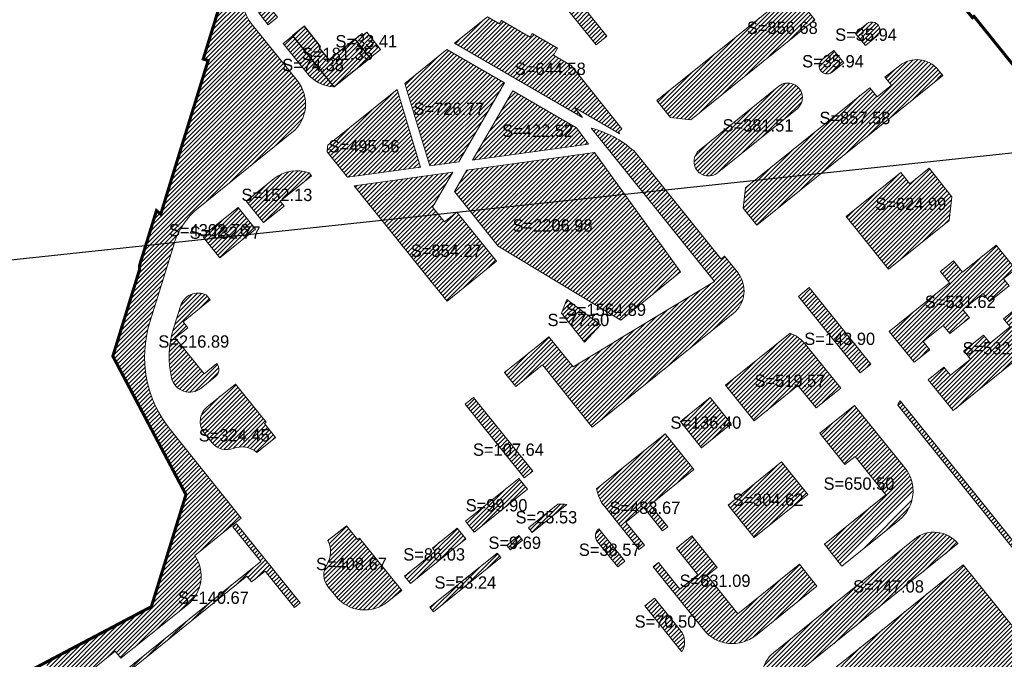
# Model space of a CAD drawing. Header units: millimetres. Extents: x 38389465 to 38395088, y 2473666 to 2480744.
# Tile 20 of 256: x 38390623 to 38390944, y 2476071 to 2476279. Entities that reach past the tile are written whole.
import ezdxf
from ezdxf.enums import TextEntityAlignment as Align

# ---------------------------------------------------------------- set-up
doc = ezdxf.new("R2010")
doc.units = ezdxf.units.MM
doc.header["$LTSCALE"] = 2
doc.linetypes.add('CENTER2', pattern=[1.125, 0.75, -0.125, 0.125, -0.125])
doc.layers.add('0核算', color=6, linetype='CONTINUOUS', plot=False)
for name, color, linetype in [('MJZJ', 7, 'CONTINUOUS'), ('w-用地红线', 1, 'CONTINUOUS'), ('w-绿地面积', 82, 'CONTINUOUS')]:
    doc.layers.add(name, color=color, linetype=linetype)
doc.layers.add('下沉式地面绿化', color=80, linetype='CONTINUOUS', lineweight=9)
doc.layers.add('普通地面绿化', color=122, linetype='CONTINUOUS', lineweight=9)
doc.styles.add('中等线体', font='txt', dxfattribs={"width": 0.8})
pattern_1 = [(45, (0, 0), (-0.707106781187, 0.707106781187), [])]

# ---------------------------------------------------------------- blocks, each defined once
blk = doc.blocks.new('A$C68DF6F3D')
at = {"layer": '0核算', "color": 1, "linetype": 'ByBlock', "flags": 128}
blk.add_lwpolyline([(0, 0), (951.17, 101.71)], dxfattribs=at)

msp = doc.modelspace()

# ---------------------------------------------------------------- hatches: boundary and pattern name
at = {"layer": 'MJZJ', "linetype": 'ByBlock'}
h = msp.add_hatch(dxfattribs=at)
h.set_pattern_fill('411B', color=3, scale=2, style=0)
h.set_pattern_definition(pattern_1)
edge = h.paths.add_edge_path()
edge.add_line((38390631.34, 2476069.945), (38390666.078, 2476088.289))
edge.add_line((38390666.078, 2476088.289), (38390677.324, 2476124.699))
edge.add_line((38390677.324, 2476124.699), (38390653.541, 2476169.739))
edge.add_line((38390653.541, 2476169.739), (38390662.254, 2476197.979))
edge.add_line((38390662.254, 2476197.979), (38390662.191, 2476199.123))
edge.add_line((38390662.191, 2476199.123), (38390667.731, 2476217.076))
edge.add_line((38390667.731, 2476217.076), (38390669.124, 2476215.905))
edge.add_line((38390669.124, 2476215.905), (38390673.737, 2476230.935))
edge.add_line((38390673.737, 2476230.935), (38390684.552, 2476265.904))
edge.add_line((38390684.552, 2476265.904), (38390683.303, 2476266.256))
edge.add_line((38390683.303, 2476266.256), (38390682.947, 2476266.388))
edge.add_line((38390682.947, 2476266.388), (38390684.018, 2476269.861))
edge.add_line((38390684.018, 2476269.861), (38390686.67, 2476278.456))
edge.add_line((38390686.67, 2476278.456), (38390716.529, 2476375.227))
edge.add_line((38390716.529, 2476375.227), (38390735.443, 2476351.735))
edge.add_arc((38390730.769, 2476347.972), 6, -51.15869, 38.83645, ccw=False)
edge.add_line((38390734.532, 2476343.299), (38390733.908, 2476342.799))
edge.add_line((38390733.908, 2476342.799), (38390730.586, 2476346.925))
edge.add_line((38390730.586, 2476346.925), (38390707.996, 2476328.739))
edge.add_line((38390707.996, 2476328.739), (38390712.574, 2476323.053))
edge.add_line((38390712.574, 2476323.053), (38390707.192, 2476318.72))
edge.add_arc((38390717.225, 2476306.257), 16, 128.8366, 162.85222)
edge.add_line((38390701.937, 2476310.974), (38390696.143, 2476292.196))
edge.add_arc((38390711.431, 2476287.479), 16, 162.85222, 218.83641)
edge.add_line((38390698.968, 2476277.445), (38390713.583, 2476259.292))
edge.add_arc((38390704.236, 2476251.767), 12, -51.04418, 38.83641, ccw=False)
edge.add_line((38390711.781, 2476242.435), (38390681.329, 2476217.919))
edge.add_arc((38390696.379, 2476199.225), 24, 128.83643, 162.80312)
edge.add_line((38390673.452, 2476206.32), (38390665.556, 2476180.79))
edge.add_arc((38390701.86, 2476169.562), 38, 162.81472, 218.83662)
edge.add_line((38390672.26, 2476145.732), (38390695.311, 2476117.1))
edge.add_line((38390695.311, 2476117.1), (38390692.273, 2476114.654))
edge.add_line((38390692.273, 2476114.654), (38390688.768, 2476111.832))
edge.add_line((38390688.768, 2476111.832), (38390680.199, 2476104.934))
edge.add_arc((38390670.257, 2476098.214), 12, -51.16338, 34.05643, ccw=False)
edge.add_line((38390677.783, 2476088.867), (38390656.179, 2476071.498))
edge.add_line((38390656.179, 2476071.498), (38390654.297, 2476073.835))
edge.add_line((38390654.297, 2476073.835), (38390646.507, 2476067.564))
edge.add_line((38390646.507, 2476067.564), (38390648.327, 2476065.304))
edge.add_arc((38390642.183, 2476075.612), 12, 218.83811, 300.79653, ccw=False)
edge.add_line((38390632.836, 2476068.087), (38390631.34, 2476069.945))
h = msp.add_hatch(dxfattribs=at)
h.set_pattern_fill('411B', color=3, scale=2, style=0)
h.set_pattern_definition(pattern_1)
edge = h.paths.add_edge_path()
edge.add_line((38390714.815, 2476307.515), (38390723.461, 2476314.476))
edge.add_line((38390723.461, 2476314.476), (38390720.821, 2476317.755))
edge.add_line((38390720.821, 2476317.755), (38390718.405, 2476315.81))
edge.add_line((38390718.405, 2476315.81), (38390715.088, 2476319.931))
edge.add_line((38390715.088, 2476319.931), (38390709.705, 2476315.598))
edge.add_arc((38390717.231, 2476306.251), 12, 128.8366, 162.85222)
edge.add_line((38390705.764, 2476309.789), (38390699.97, 2476291.01))
edge.add_arc((38390711.437, 2476287.472), 12, 162.85222, 218.83641)
edge.add_line((38390702.089, 2476279.947), (38390704.031, 2476277.535))
edge.add_line((38390704.031, 2476277.535), (38390707.146, 2476280.043))
edge.add_line((38390707.146, 2476280.043), (38390700.569, 2476288.214))
edge.add_line((38390700.569, 2476288.214), (38390703.919, 2476290.911))
edge.add_line((38390703.919, 2476290.911), (38390702.979, 2476292.079))
edge.add_line((38390702.979, 2476292.079), (38390717.7, 2476303.932))
edge.add_line((38390717.7, 2476303.932), (38390714.815, 2476307.515))
h = msp.add_hatch(dxfattribs=at)
h.set_pattern_fill('411B', color=3, scale=2, style=0)
h.set_pattern_definition(pattern_1)
edge = h.paths.add_edge_path()
edge.add_line((38390796.98, 2476295.235), (38390793.531, 2476299.519))
edge.add_line((38390793.531, 2476299.519), (38390788.634, 2476305.602))
edge.add_arc((38390793.444, 2476302.015), 6, 143.28809, 218.83706)
edge.add_line((38390788.77, 2476298.253), (38390810.719, 2476270.991))
edge.add_line((38390810.719, 2476270.991), (38390814.225, 2476273.815))
edge.add_line((38390814.225, 2476273.815), (38390796.98, 2476295.235))
h = msp.add_hatch(dxfattribs=at)
h.set_pattern_fill('411B', color=3, scale=2, style=0)
h.set_pattern_definition(pattern_1)
edge = h.paths.add_edge_path()
edge.add_line((38390830.461, 2476252.847), (38390834.911, 2476247.319))
edge.add_line((38390834.911, 2476247.319), (38390841.529, 2476246.604))
edge.add_line((38390841.529, 2476246.604), (38390881.942, 2476279.162))
edge.add_line((38390881.942, 2476279.162), (38390879.559, 2476282.122))
edge.add_line((38390879.559, 2476282.122), (38390884.233, 2476285.885))
edge.add_line((38390884.233, 2476285.885), (38390886.321, 2476283.291))
edge.add_line((38390886.321, 2476283.291), (38390890.995, 2476287.054))
edge.add_arc((38390885.351, 2476294.064), 9, 308.83748, 398.65687)
edge.add_line((38390892.379, 2476299.686), (38390890.912, 2476301.509))
edge.add_line((38390890.912, 2476301.509), (38390830.461, 2476252.847))
h = msp.add_hatch(dxfattribs=at)
h.set_pattern_fill('411B', color=3, scale=2, style=0)
h.set_pattern_definition(pattern_1)
h.paths.add_polyline_path([(38390764.727, 2476271.517), (38390806.335, 2476247.412), (38390803.719, 2476250.661), (38390818.516, 2476242.089), (38390817.993, 2476242.739), (38390819.161, 2476243.679), (38390802.596, 2476264.255), (38390796.837, 2476267.592), (38390798.191, 2476269.928), (38390789.971, 2476274.69), (38390789.269, 2476273.479), (38390779.924, 2476278.893), (38390779.322, 2476277.854), (38390775.413, 2476280.119)])
h = msp.add_hatch(dxfattribs=at)
h.set_pattern_fill('411B', color=3, scale=2, style=0)
h.set_pattern_definition(pattern_1)
h.paths.add_polyline_path([(38390715.854, 2476277.04), (38390712.035, 2476273.966), (38390725.455, 2476257.295), (38390730.443, 2476261.311), (38390736.749, 2476266.387), (38390737.22, 2476266.766), (38390732.329, 2476272.841), (38390723.917, 2476266.068), (38390720.656, 2476270.118), (38390721.124, 2476270.494)])
h = msp.add_hatch(dxfattribs=at)
h.set_pattern_fill('411B', color=3, scale=2, style=0)
h.set_pattern_definition(pattern_1)
edge = h.paths.add_edge_path()
edge.add_line((38390895.046, 2476274.845), (38390898.785, 2476277.855))
edge.add_arc((38390900.428, 2476275.815), 2.62, -51.17134, 128.85025, ccw=False)
edge.add_line((38390902.071, 2476273.774), (38390898.332, 2476270.764))
edge.add_line((38390898.332, 2476270.764), (38390895.046, 2476274.845))
h = msp.add_hatch(dxfattribs=at)
h.set_pattern_fill('411B', color=3, scale=2, style=0)
h.set_pattern_definition(pattern_1)
edge = h.paths.add_edge_path()
edge.add_line((38390718.752, 2476265.626), (38390712.038, 2476273.968))
edge.add_line((38390712.038, 2476273.968), (38390708.922, 2476271.46))
edge.add_line((38390708.922, 2476271.46), (38390716.704, 2476261.794))
edge.add_arc((38390726.052, 2476269.319), 12, 218.83641, 267.00853)
edge.add_line((38390725.425, 2476257.335), (38390722.662, 2476260.768))
edge.add_line((38390722.662, 2476260.768), (38390722.069, 2476261.505))
edge.add_line((38390722.069, 2476261.505), (38390720.699, 2476263.207))
edge.add_line((38390720.699, 2476263.207), (38390720.699, 2476263.207))
edge.add_line((38390720.699, 2476263.207), (38390718.752, 2476265.626))
edge.add_line((38390718.752, 2476265.626), (38390718.752, 2476265.626))
h = msp.add_hatch(dxfattribs=at)
h.set_pattern_fill('411B', color=3, scale=2, style=0)
h.set_pattern_definition(pattern_1)
h.paths.add_polyline_path([(38390732.336, 2476272.836), (38390734.595, 2476274.654), (38390734.972, 2476274.187), (38390736.14, 2476275.128), (38390740.654, 2476269.521), (38390737.227, 2476266.762)])
h = msp.add_hatch(dxfattribs=at)
h.set_pattern_fill('411B', color=3, scale=2, style=0)
h.set_pattern_definition(pattern_1)
h.paths.add_polyline_path([(38390756.634, 2476231.596), (38390766.07, 2476232.895), (38390780.981, 2476258.633), (38390762.223, 2476269.501), (38390748.505, 2476258.458)])
h = msp.add_hatch(dxfattribs=at)
h.set_pattern_fill('411B', color=3, scale=2, style=0)
h.set_pattern_definition(pattern_1)
edge = h.paths.add_edge_path()
edge.add_arc((38390885.939, 2476264.15), 2.62, 128.82885, 308.84408)
edge.add_line((38390887.582, 2476262.11), (38390891.322, 2476265.12))
edge.add_line((38390891.322, 2476265.12), (38390888.036, 2476269.202))
edge.add_line((38390888.036, 2476269.202), (38390884.296, 2476266.191))
h = msp.add_hatch(dxfattribs=at)
h.set_pattern_fill('411B', color=3, scale=2, style=0)
h.set_pattern_definition(pattern_1)
edge = h.paths.add_edge_path()
edge.add_line((38390863.064, 2476212.349), (38390858.614, 2476217.876))
edge.add_line((38390858.614, 2476217.876), (38390859.329, 2476224.494))
edge.add_line((38390859.329, 2476224.494), (38390899.753, 2476257.039))
edge.add_line((38390899.753, 2476257.039), (38390902.135, 2476254.081))
edge.add_line((38390902.135, 2476254.081), (38390906.808, 2476257.843))
edge.add_line((38390906.808, 2476257.843), (38390904.721, 2476260.436))
edge.add_line((38390904.721, 2476260.436), (38390909.394, 2476264.2))
edge.add_arc((38390915.038, 2476257.189), 9, 38.83729, 128.83603, ccw=False)
edge.add_line((38390922.048, 2476262.833), (38390923.511, 2476261.017))
edge.add_line((38390923.511, 2476261.017), (38390863.064, 2476212.349))
h = msp.add_hatch(dxfattribs=at)
h.set_pattern_fill('411B', color=3, scale=2, style=0)
h.set_pattern_definition(pattern_1)
edge = h.paths.add_edge_path()
edge.add_arc((38390873.164, 2476253.866), 4.7, -51.16449, 128.83551, ccw=False)
edge.add_line((38390876.111, 2476250.205), (38390850.248, 2476229.384))
edge.add_arc((38390847.301, 2476233.045), 4.7, 128.83551, 308.83551, ccw=False)
edge.add_line((38390844.353, 2476236.706), (38390870.217, 2476257.527))
h = msp.add_hatch(dxfattribs=at)
h.set_pattern_fill('411B', color=3, scale=2, style=0)
h.set_pattern_definition(pattern_1)
edge = h.paths.add_edge_path()
edge.add_arc((38390735.207, 2476235.619), 12, 166.88044, 177.42227)
edge.add_line((38390723.219, 2476236.159), (38390729.859, 2476227.911))
edge.add_line((38390729.859, 2476227.911), (38390753.625, 2476231.182))
edge.add_line((38390753.625, 2476231.182), (38390745.985, 2476256.428))
edge.add_line((38390745.985, 2476256.428), (38390723.52, 2476238.343))
h = msp.add_hatch(dxfattribs=at)
h.set_pattern_fill('411B', color=3, scale=2, style=0)
h.set_pattern_definition(pattern_1)
h.paths.add_polyline_path([(38390770.591, 2476233.517), (38390808.239, 2476238.698), (38390804.385, 2476244.034), (38390783.645, 2476256.05)])
h = msp.add_hatch(dxfattribs=at)
h.set_pattern_fill('411B', color=3, scale=2, style=0)
h.set_pattern_definition(pattern_1)
edge = h.paths.add_edge_path()
edge.add_arc((38390800.335, 2476210.646), 34.411, 48.92074, 75.1459, ccw=False)
edge.add_line((38390822.947, 2476236.585), (38390822.986, 2476236.616))
edge.add_line((38390822.986, 2476236.616), (38390851.412, 2476201.306))
edge.add_line((38390851.412, 2476201.306), (38390852.542, 2476202.216))
edge.add_line((38390852.542, 2476202.216), (38390856.806, 2476196.919))
edge.add_arc((38390849.429, 2476190.995), 9.462, -51.0923, 38.76518, ccw=False)
edge.add_line((38390855.371, 2476183.632), (38390809.493, 2476146.696))
edge.add_line((38390809.493, 2476146.696), (38390793.358, 2476166.896))
edge.add_line((38390793.358, 2476166.896), (38390784.634, 2476159.873))
edge.add_line((38390784.634, 2476159.873), (38390784.133, 2476160.496))
edge.add_line((38390784.133, 2476160.496), (38390780.966, 2476164.43))
edge.add_line((38390780.966, 2476164.43), (38390791.793, 2476173.146))
edge.add_line((38390791.793, 2476173.146), (38390795.376, 2476176.031))
edge.add_line((38390795.376, 2476176.031), (38390803.256, 2476166.244))
edge.add_line((38390803.256, 2476166.244), (38390815.191, 2476173.443))
edge.add_line((38390815.191, 2476173.443), (38390817.86, 2476175.053))
edge.add_line((38390817.86, 2476175.053), (38390849.314, 2476194.026))
edge.add_line((38390849.314, 2476194.026), (38390811.631, 2476240.833))
edge.add_line((38390811.631, 2476240.833), (38390809.157, 2476243.907))
h = msp.add_hatch(dxfattribs=at)
h.set_pattern_fill('411B', color=3, scale=2, style=0)
h.set_pattern_definition(pattern_1)
h.paths.add_polyline_path([(38390768.685, 2476230.226), (38390764.658, 2476223.276), (38390778.915, 2476205.567), (38390818.774, 2476181.463), (38390838.25, 2476197.143), (38390810.228, 2476235.944)])
h = msp.add_hatch(dxfattribs=at)
h.set_pattern_fill('411B', color=3, scale=2, style=0)
h.set_pattern_definition(pattern_1)
edge = h.paths.add_edge_path()
edge.add_line((38390706.022, 2476227.53), (38390696.913, 2476220.197))
edge.add_line((38390696.913, 2476220.197), (38390702.557, 2476213.185))
edge.add_line((38390702.557, 2476213.185), (38390709.256, 2476218.578))
edge.add_line((38390709.256, 2476218.578), (38390708.002, 2476220.136))
edge.add_line((38390708.002, 2476220.136), (38390718.206, 2476228.351))
edge.add_line((38390718.206, 2476228.351), (38390717.376, 2476229.382))
edge.add_arc((38390713.395, 2476218.062), 12, 70.62514, 127.91104)
h = msp.add_hatch(dxfattribs=at)
h.set_pattern_fill('411B', color=3, scale=2, style=0)
h.set_pattern_definition(pattern_1)
h.paths.add_polyline_path([(38390732.054, 2476225.185), (38390764.164, 2476229.604), (38390757.565, 2476218.213), (38390761.439, 2476213.401), (38390765.45, 2476216.63), (38390778.331, 2476200.63), (38390762.247, 2476187.681), (38390757.544, 2476193.523)])
h = msp.add_hatch(dxfattribs=at)
h.set_pattern_fill('411B', color=3, scale=2, style=0)
h.set_pattern_definition(pattern_1)
h.paths.add_polyline_path([(38390909.863, 2476229.492), (38390912.811, 2476225.831), (38390919.042, 2476230.848), (38390926.479, 2476221.611), (38390925.595, 2476213.913), (38390905.9, 2476198.057), (38390892.104, 2476215.194)])
h = msp.add_hatch(dxfattribs=at)
h.set_pattern_fill('411B', color=3, scale=2, style=0)
h.set_pattern_definition(pattern_1)
edge = h.paths.add_edge_path()
edge.add_line((38390688.381, 2476201.772), (38390683.083, 2476208.352))
edge.add_arc((38390688.333, 2476205.79), 5.842, 128.66833, 153.98734, ccw=False)
edge.add_line((38390684.683, 2476210.351), (38390694.264, 2476218.064))
edge.add_line((38390694.264, 2476218.064), (38390699.909, 2476211.053))
edge.add_line((38390699.909, 2476211.053), (38390688.381, 2476201.772))
h = msp.add_hatch(dxfattribs=at)
h.set_pattern_fill('411B', color=3, scale=2, style=0)
h.set_pattern_definition(pattern_1)
h.paths.add_polyline_path([(38390925.706, 2476193.609), (38390922.775, 2476197.326), (38390926.993, 2476200.721), (38390929.958, 2476197.038), (38390940.923, 2476205.883), (38390947.222, 2476198.058), (38390943.25, 2476194.86), (38390945.069, 2476192.601), (38390938.759, 2476187.522), (38390936.627, 2476190.17), (38390930.084, 2476184.902), (38390932.216, 2476182.254), (38390925.829, 2476177.112), (38390923.697, 2476179.76), (38390917.159, 2476174.486), (38390919.286, 2476171.844), (38390914.221, 2476167.766), (38390906.128, 2476177.818)])
h = msp.add_hatch(dxfattribs=at)
h.set_pattern_fill('411B', color=3, scale=2, style=0)
h.set_pattern_definition(pattern_1)
edge = h.paths.add_edge_path()
edge.add_line((38390981.342, 2476193.959), (38391015.199, 2476151.983))
edge.add_arc((38391012.744, 2476150.064), 3.116, -48.97154, 38.01135, ccw=False)
edge.add_line((38391014.789, 2476147.714), (38390955.912, 2476100.309))
edge.add_arc((38390953.981, 2476102.61), 3.005, 218.96653, 309.99898, ccw=False)
edge.add_line((38390951.645, 2476100.721), (38390908.88, 2476153.84))
edge.add_arc((38390914.479, 2476151.681), 6, 143.30106, 158.91112, ccw=False)
edge.add_line((38390909.668, 2476155.267), (38390951.878, 2476102.838))
edge.add_line((38390951.878, 2476102.838), (38391013.066, 2476152.1))
edge.add_line((38391013.066, 2476152.1), (38390980.141, 2476192.996))
edge.add_line((38390980.141, 2476192.996), (38390981.341, 2476193.96))
edge.add_line((38390981.341, 2476193.96), (38390981.342, 2476193.959))
h = msp.add_hatch(dxfattribs=at)
h.set_pattern_fill('411B', color=3, scale=2, style=0)
h.set_pattern_definition(pattern_1)
edge = h.paths.add_edge_path()
edge.add_line((38390683.234, 2476163.993), (38390687.362, 2476167.317))
edge.add_arc((38390685.026, 2476165.436), 3, -51.16323, 38.83677, ccw=False)
edge.add_line((38390686.907, 2476163.099), (38390682.267, 2476159.363))
edge.add_arc((38390678.504, 2476164.037), 6, 193.30977, 308.83677, ccw=False)
edge.add_arc((38390701.86, 2476169.562), 30, 162.81472, 193.30977, ccw=False)
edge.add_line((38390673.199, 2476178.426), (38390675.555, 2476186.044))
edge.add_arc((38390681.287, 2476184.271), 6, 64.67898, 162.81472, ccw=False)
edge.add_line((38390683.853, 2476189.695), (38390685.19, 2476188.034))
edge.add_line((38390685.19, 2476188.034), (38390676.388, 2476180.948))
edge.add_line((38390676.388, 2476180.948), (38390677.956, 2476179.001))
edge.add_line((38390677.956, 2476179.001), (38390673.827, 2476175.677))
edge.add_line((38390673.827, 2476175.677), (38390683.234, 2476163.993))
h = msp.add_hatch(dxfattribs=at)
h.set_pattern_fill('411B', color=3, scale=2, style=0)
h.set_pattern_definition(pattern_1)
h.paths.add_polyline_path([(38390900.12, 2476167.118), (38390880.075, 2476192.023), (38390876.566, 2476189.198), (38390896.6, 2476164.314)])
h = msp.add_hatch(dxfattribs=at)
h.set_pattern_fill('411B', color=3, scale=2, style=0)
h.set_pattern_definition(pattern_1)
h.paths.add_polyline_path([(38390801.267, 2476188.182), (38390799.445, 2476183.704), (38390806.998, 2476174.331), (38390812.211, 2476179.894)])
h = msp.add_hatch(dxfattribs=at)
h.set_pattern_fill('411B', color=3, scale=2, style=0)
h.set_pattern_definition(pattern_1)
h.paths.add_polyline_path([(38390946.524, 2476167.851), (38390949.564, 2476164.075), (38390953.77, 2476167.461), (38390950.727, 2476171.241), (38390961.716, 2476180.104), (38390955.402, 2476187.917), (38390951.436, 2476184.712), (38390949.613, 2476186.967), (38390943.313, 2476181.876), (38390945.45, 2476179.232), (38390938.916, 2476173.952), (38390936.779, 2476176.597), (38390930.401, 2476171.443), (38390932.538, 2476168.798), (38390926, 2476163.525), (38390923.868, 2476166.163), (38390918.81, 2476162.076), (38390926.921, 2476152.039)])
h = msp.add_hatch(dxfattribs=at)
h.set_pattern_fill('411B', color=3, scale=2, style=0)
h.set_pattern_definition(pattern_1)
edge = h.paths.add_edge_path()
edge.add_line((38390852.82, 2476160.331), (38390862.164, 2476148.724))
edge.add_line((38390862.164, 2476148.724), (38390876.418, 2476160.2))
edge.add_line((38390876.418, 2476160.2), (38390882.288, 2476152.912))
edge.add_line((38390882.288, 2476152.912), (38390890.341, 2476159.327))
edge.add_line((38390890.341, 2476159.327), (38390878.855, 2476173.59))
edge.add_arc((38390869.509, 2476166.064), 12, 38.84541, 68.83647)
edge.add_line((38390873.841, 2476177.254), (38390852.82, 2476160.331))
h = msp.add_hatch(dxfattribs=at)
h.set_pattern_fill('411B', color=3, scale=2, style=0)
h.set_pattern_definition(pattern_1)
edge = h.paths.add_edge_path()
edge.add_line((38390693.474, 2476160.683), (38390684.205, 2476153.22))
edge.add_arc((38390687.967, 2476148.547), 6, 128.83647, 218.83662)
edge.add_line((38390683.294, 2476144.784), (38390685.879, 2476141.572))
edge.add_arc((38390690.553, 2476145.335), 6, 218.83642, 290.83095)
edge.add_arc((38390695.443, 2476132.484), 7.75, 49.99667, 110.83095, ccw=False)
edge.add_line((38390700.425, 2476138.42), (38390706.459, 2476143.278))
edge.add_line((38390706.459, 2476143.278), (38390702.821, 2476147.796))
edge.add_line((38390702.821, 2476147.796), (38390703.445, 2476148.298))
edge.add_line((38390703.445, 2476148.298), (38390693.474, 2476160.683))
h = msp.add_hatch(dxfattribs=at)
h.set_pattern_fill('411B', color=3, scale=2, style=0)
h.set_pattern_definition(pattern_1)
h.paths.add_polyline_path([(38390770.84, 2476156.277), (38390768.113, 2476154.082), (38390786.77, 2476130.907), (38390787.398, 2476130.128), (38390790.124, 2476132.323)])
h = msp.add_hatch(dxfattribs=at)
h.set_pattern_fill('411B', color=3, scale=2, style=0)
h.set_pattern_definition(pattern_1)
h.paths.add_polyline_path([(38390838.175, 2476148.542), (38390845.073, 2476139.973), (38390854.733, 2476147.749), (38390847.835, 2476156.317)])
h = msp.add_hatch(dxfattribs=at)
h.set_pattern_fill('411B', color=3, scale=2, style=0)
h.set_pattern_definition(pattern_1)
edge = h.paths.add_edge_path()
edge.add_line((38390883.517, 2476144.685), (38390894.857, 2476153.72))
edge.add_line((38390894.857, 2476153.72), (38390911.219, 2476133.402))
edge.add_arc((38390901.873, 2476125.876), 12, -51.16338, 38.84541, ccw=False)
edge.add_line((38390909.398, 2476116.528), (38390890.701, 2476101.476))
edge.add_line((38390890.701, 2476101.476), (38390884.995, 2476108.564))
edge.add_line((38390884.995, 2476108.564), (38390905.009, 2476124.687))
edge.add_line((38390905.009, 2476124.687), (38390894.98, 2476137.144))
edge.add_line((38390894.98, 2476137.144), (38390891.709, 2476134.51))
edge.add_line((38390891.709, 2476134.51), (38390883.517, 2476144.685))
h = msp.add_hatch(dxfattribs=at)
h.set_pattern_fill('411B', color=3, scale=2, style=0)
h.set_pattern_definition(pattern_1)
edge = h.paths.add_edge_path()
edge.add_line((38390833.19, 2476144.528), (38390810.919, 2476126.598))
edge.add_arc((38390822.776, 2476128.441), 12, 188.83647, 218.83638)
edge.add_line((38390813.429, 2476120.916), (38390824.78, 2476106.817))
edge.add_line((38390824.78, 2476106.817), (38390826.532, 2476108.228))
edge.add_line((38390826.532, 2476108.228), (38390820.448, 2476115.785))
edge.add_line((38390820.448, 2476115.785), (38390826.29, 2476120.489))
edge.add_line((38390826.29, 2476120.489), (38390832.374, 2476112.931))
edge.add_line((38390832.374, 2476112.931), (38390834.047, 2476114.278))
edge.add_line((38390834.047, 2476114.278), (38390828.284, 2476121.428))
edge.add_line((38390828.284, 2476121.428), (38390842.532, 2476132.911))
edge.add_line((38390842.532, 2476132.911), (38390833.19, 2476144.528))
h = msp.add_hatch(dxfattribs=at)
h.set_pattern_fill('411B', color=3, scale=2, style=0)
h.set_pattern_definition(pattern_1)
h.paths.add_polyline_path([(38390871.107, 2476135.383), (38390879.635, 2476124.79), (38390862.187, 2476110.743), (38390853.659, 2476121.336)])
h = msp.add_hatch(dxfattribs=at)
h.set_pattern_fill('411B', color=3, scale=2, style=0)
h.set_pattern_definition(pattern_1)
h.paths.add_polyline_path([(38390785.602, 2476129.966), (38390768.31, 2476116.044), (38390771.132, 2476112.539), (38390788.424, 2476126.461)])
h = msp.add_hatch(dxfattribs=at)
h.set_pattern_fill('411B', color=3, scale=2, style=0)
h.set_pattern_definition(pattern_1)
edge = h.paths.add_edge_path()
edge.add_line((38390789.967, 2476112.426), (38390788.775, 2476113.906))
edge.add_line((38390788.775, 2476113.906), (38390798.304, 2476121.577))
edge.add_arc((38390799.408, 2476109.628), 12, 81.29062, 95.27916, ccw=False)
edge.add_line((38390801.225, 2476121.49), (38390789.967, 2476112.426))
h = msp.add_hatch(dxfattribs=at)
h.set_pattern_fill('411B', color=3, scale=2, style=0)
h.set_pattern_definition(pattern_1)
edge = h.paths.add_edge_path()
edge.add_line((38390647.671, 2476058.334), (38390697.179, 2476098.191))
edge.add_line((38390697.179, 2476098.191), (38390698.684, 2476096.322))
edge.add_line((38390698.684, 2476096.322), (38390698.684, 2476096.322))
edge.add_line((38390698.684, 2476096.322), (38390703.044, 2476099.832))
edge.add_line((38390703.044, 2476099.832), (38390712.6, 2476087.963))
edge.add_line((38390712.6, 2476087.963), (38390714.473, 2476089.471))
edge.add_line((38390714.473, 2476089.471), (38390693.754, 2476115.205))
edge.add_line((38390693.754, 2476115.205), (38390692.586, 2476114.265))
edge.add_line((38390692.586, 2476114.265), (38390701.679, 2476102.97))
edge.add_line((38390701.679, 2476102.97), (38390650.658, 2476061.895))
edge.add_arc((38390658.184, 2476052.548), 12, 128.83796, 151.16934)
h = msp.add_hatch(dxfattribs=at)
h.set_pattern_fill('411B', color=3, scale=2, style=0)
h.set_pattern_definition(pattern_1)
edge = h.paths.add_edge_path()
edge.add_line((38390744.708, 2476097.043), (38390746.214, 2476095.172))
edge.add_line((38390746.214, 2476095.172), (38390747.53, 2476093.538))
edge.add_line((38390747.53, 2476093.538), (38390742.934, 2476089.839))
edge.add_arc((38390735.409, 2476099.186), 12, 218.83662, 308.83647, ccw=False)
edge.add_line((38390726.062, 2476091.661), (38390723.476, 2476094.873))
edge.add_arc((38390728.15, 2476098.635), 6, 146.84197, 218.83631, ccw=False)
edge.add_arc((38390716.639, 2476106.156), 7.75, 326.84196, 387.67627)
edge.add_line((38390723.502, 2476109.755), (38390729.536, 2476114.613))
edge.add_line((38390729.536, 2476114.613), (38390733.173, 2476110.095))
edge.add_line((38390733.173, 2476110.095), (38390733.796, 2476110.597))
edge.add_line((38390733.796, 2476110.597), (38390744.708, 2476097.043))
h = msp.add_hatch(dxfattribs=at)
h.set_pattern_fill('411B', color=3, scale=2, style=0)
h.set_pattern_definition(pattern_1)
h.paths.add_polyline_path([(38390765.505, 2476113.787), (38390757.482, 2476107.328), (38390758.36, 2476106.237), (38390748.39, 2476098.21), (38390750.334, 2476095.796), (38390768.327, 2476110.282)])
h = msp.add_hatch(dxfattribs=at)
h.set_pattern_fill('411B', color=3, scale=2, style=0)
h.set_pattern_definition(pattern_1)
edge = h.paths.add_edge_path()
edge.add_arc((38390813.521, 2476111.233), 3, 128.83662, 218.83662)
edge.add_line((38390811.185, 2476109.352), (38390817.769, 2476101.173))
edge.add_line((38390817.769, 2476101.173), (38390820.106, 2476103.054))
edge.add_line((38390820.106, 2476103.054), (38390811.64, 2476113.57))
h = msp.add_hatch(dxfattribs=at)
h.set_pattern_fill('411B', color=3, scale=2, style=0)
h.set_pattern_definition(pattern_1)
h.paths.add_polyline_path([(38390781.687, 2476108.199), (38390782.878, 2476106.719), (38390786.851, 2476109.917), (38390785.659, 2476111.397)])
h = msp.add_hatch(dxfattribs=at)
h.set_pattern_fill('411B', color=3, scale=2, style=0)
h.set_pattern_definition(pattern_1)
edge = h.paths.add_edge_path()
edge.add_line((38390841.836, 2476111.305), (38390836.89, 2476107.323))
edge.add_line((38390836.89, 2476107.323), (38390843.849, 2476098.678))
edge.add_line((38390843.849, 2476098.678), (38390838.007, 2476093.975))
edge.add_line((38390838.007, 2476093.975), (38390831.048, 2476102.62))
edge.add_line((38390831.048, 2476102.62), (38390829.297, 2476101.21))
edge.add_line((38390829.297, 2476101.21), (38390845.787, 2476080.723))
edge.add_arc((38390855.135, 2476088.248), 12, 218.83638, 308.83662)
edge.add_line((38390862.66, 2476078.901), (38390882.601, 2476094.955))
edge.add_line((38390882.601, 2476094.955), (38390876.894, 2476102.042))
edge.add_line((38390876.894, 2476102.042), (38390856.893, 2476085.93))
edge.add_line((38390856.893, 2476085.93), (38390846.858, 2476098.381))
edge.add_line((38390846.858, 2476098.381), (38390850.128, 2476101.017))
edge.add_line((38390850.128, 2476101.017), (38390841.836, 2476111.305))
h = msp.add_hatch(dxfattribs=at)
h.set_pattern_fill('411B', color=3, scale=2, style=0)
h.set_pattern_definition(pattern_1)
edge = h.paths.add_edge_path()
edge.add_line((38390928.47, 2476108.777), (38390866.936, 2476059.233))
edge.add_arc((38390874.725, 2476065.506), 10, 128.83657, 218.84568, ccw=False)
edge.add_line((38390868.454, 2476073.295), (38390914.411, 2476110.294))
edge.add_arc((38390920.682, 2476102.503), 10.001, 38.84062, 128.83252, ccw=False)
edge.add_line((38390928.471, 2476108.775), (38390928.478, 2476108.767))
edge.add_line((38390928.478, 2476108.767), (38390928.47, 2476108.777))
h = msp.add_hatch(dxfattribs=at)
h.set_pattern_fill('411B', color=3, scale=2, style=0)
h.set_pattern_definition(pattern_1)
h.paths.add_polyline_path([(38390757.874, 2476086.589), (38390756.683, 2476088.069), (38390778.577, 2476105.683), (38390779.763, 2476104.211)])
h = msp.add_hatch(dxfattribs=at)
h.set_pattern_fill('411B', color=3, scale=2, style=0)
h.set_pattern_definition(pattern_1)
h.paths.add_polyline_path([(38390996, 2476020.122), (38390943.038, 2475977.479), (38390877.187, 2476059.268), (38390930.15, 2476101.91)])
h.paths.add_polyline_path([(38390909.251, 2476034.184), (38390963.937, 2476034.184), (38390963.937, 2476045.205), (38390909.251, 2476045.205)])
h = msp.add_hatch(dxfattribs=at)
h.set_pattern_fill('411B', color=3, scale=2, style=0)
h.set_pattern_definition(pattern_1)
edge = h.paths.add_edge_path()
edge.add_line((38390965.658, 2475966.297), (38390937.664, 2475938.789))
edge.add_line((38390937.664, 2475938.789), (38390827.951, 2475830.978))
edge.add_line((38390827.951, 2475830.978), (38390822.895, 2475826.01))
edge.add_line((38390822.895, 2475826.01), (38390813.348, 2475823.185))
edge.add_line((38390813.348, 2475823.185), (38390803.233, 2475818.213))
edge.add_line((38390803.233, 2475818.213), (38390796.545, 2475815.768))
edge.add_line((38390796.545, 2475815.768), (38390786.053, 2475813.379))
edge.add_line((38390786.053, 2475813.379), (38390780.099, 2475810.864))
edge.add_line((38390780.099, 2475810.864), (38390776.181, 2475809.209))
edge.add_line((38390776.181, 2475809.209), (38390772.068, 2475806.871))
edge.add_line((38390772.068, 2475806.871), (38390769.385, 2475805.871))
edge.add_line((38390769.385, 2475805.871), (38390769.321, 2475805.847))
edge.add_line((38390769.321, 2475805.847), (38390755.184, 2475799.326))
edge.add_line((38390755.184, 2475799.326), (38390755.026, 2475799.253))
edge.add_line((38390755.026, 2475799.253), (38390749.223, 2475797.617))
edge.add_line((38390749.223, 2475797.617), (38390747.298, 2475797.074))
edge.add_line((38390747.298, 2475797.074), (38390740.193, 2475797.099))
edge.add_line((38390740.193, 2475797.099), (38390731.364, 2475794.744))
edge.add_line((38390731.364, 2475794.744), (38390728.406, 2475795.625))
edge.add_line((38390728.406, 2475795.625), (38390728.392, 2475795.629))
edge.add_line((38390728.392, 2475795.629), (38390728.3, 2475795.634))
edge.add_line((38390728.3, 2475795.634), (38390728.265, 2475795.626))
edge.add_line((38390728.265, 2475795.626), (38390728.116, 2475795.591))
edge.add_line((38390728.116, 2475795.591), (38390719.914, 2475796.061))
edge.add_line((38390719.914, 2475796.061), (38390704.787, 2475801.507))
edge.add_line((38390704.787, 2475801.507), (38390693.223, 2475808.029))
edge.add_line((38390693.223, 2475808.029), (38390692.301, 2475808.296))
edge.add_line((38390692.301, 2475808.296), (38390689.405, 2475808.847))
edge.add_line((38390689.405, 2475808.847), (38390681.859, 2475810.017))
edge.add_line((38390681.859, 2475810.017), (38390680.476, 2475809.813))
edge.add_line((38390680.476, 2475809.813), (38390666.998, 2475809.643))
edge.add_line((38390666.998, 2475809.643), (38390666.369, 2475809.266))
edge.add_line((38390666.369, 2475809.266), (38390666.03, 2475809.294))
edge.add_line((38390666.03, 2475809.294), (38390680.03, 2475820.565))
edge.add_line((38390680.03, 2475820.565), (38390687.367, 2475811.451))
edge.add_line((38390687.367, 2475811.451), (38390700.687, 2475822.174))
edge.add_line((38390700.687, 2475822.174), (38390717.054, 2475801.844))
edge.add_line((38390717.054, 2475801.844), (38390731.68, 2475813.619))
edge.add_line((38390731.68, 2475813.619), (38390740.909, 2475802.155))
edge.add_arc((38390748.699, 2475808.426), 10, 218.83657, 292.9499)
edge.add_line((38390752.598, 2475799.218), (38390787.01, 2475813.789))
edge.add_arc((38390783.11, 2475822.998), 10, 292.9499, 308.83657)
edge.add_line((38390789.381, 2475815.208), (38390806.792, 2475829.226))
edge.add_line((38390806.792, 2475829.226), (38390808.816, 2475826.712))
edge.add_arc((38390813.49, 2475830.475), 6, 218.83657, 299.68202)
edge.add_arc((38390786.75, 2475877.389), 60, 299.68202, 314.49888)
edge.add_line((38390828.803, 2475834.593), (38391089.506, 2476090.775))
edge.add_line((38391089.506, 2476090.775), (38391090.832, 2476089.301))
edge.add_line((38391090.832, 2476089.301), (38391090.328, 2476088.805))
edge.add_line((38391090.328, 2476088.805), (38391088.939, 2476087.441))
edge.add_line((38391088.939, 2476087.441), (38391087.841, 2476086.362))
edge.add_line((38391087.841, 2476086.362), (38391057.386, 2476056.435))
edge.add_line((38391057.386, 2476056.435), (38391048.799, 2476047.996))
edge.add_line((38391048.799, 2476047.996), (38390978.657, 2475979.07))
edge.add_line((38390978.657, 2475979.07), (38390965.658, 2475966.297))
h = msp.add_hatch(dxfattribs=at)
h.set_pattern_fill('411B', color=3, scale=2, style=0)
h.set_pattern_definition(pattern_1)
edge = h.paths.add_edge_path()
edge.add_arc((38390833.556, 2476076.78), 6, 328.31258, 398.83638)
edge.add_line((38390838.229, 2476080.543), (38390829.763, 2476091.059))
edge.add_line((38390829.763, 2476091.059), (38390826.647, 2476088.55))
edge.add_line((38390826.647, 2476088.55), (38390838.661, 2476073.629))

# ---------------------------------------------------------------- linework, layer by layer
at = {"layer": 'w-用地红线', "linetype": 'CENTER2', "ltscale": 10, "const_width": 1, "flags": 128}
msp.add_lwpolyline([(38390933.166, 2476279.844), (38390933.177, 2476279.853), (38390933.682, 2476280.26), (38390950.593, 2476259.254), (38391037.827, 2476150.899), (38391055.045, 2476129.984), (38391072.715, 2476109.45), (38391090.83, 2476089.308), (38391090.326, 2476088.812), (38391088.937, 2476087.448), (38391087.839, 2476086.369), (38391057.384, 2476056.442), (38391048.797, 2476048.003), (38390978.655, 2475979.077), (38390965.656, 2475966.304), (38390937.662, 2475938.796), (38390827.949, 2475830.985), (38390822.893, 2475826.017), (38390813.346, 2475823.192), (38390803.231, 2475818.22), (38390796.543, 2475815.775), (38390786.051, 2475813.386), (38390780.097, 2475810.871), (38390776.179, 2475809.216), (38390772.066, 2475806.878), (38390769.383, 2475805.878), (38390769.319, 2475805.854), (38390755.182, 2475799.333), (38390755.024, 2475799.26), (38390749.221, 2475797.624), (38390747.296, 2475797.081), (38390740.191, 2475797.106), (38390731.362, 2475794.751), (38390728.404, 2475795.632), (38390728.39, 2475795.636), (38390728.298, 2475795.641), (38390728.263, 2475795.633), (38390728.114, 2475795.598), (38390719.912, 2475796.068), (38390704.785, 2475801.514), (38390693.221, 2475808.036), (38390692.299, 2475808.303), (38390689.403, 2475808.854), (38390681.857, 2475810.024), (38390680.474, 2475809.82), (38390666.996, 2475809.65), (38390666.367, 2475809.273), (38390662.706, 2475809.572), (38390662.87, 2475808.827), (38390662.733, 2475807.923), (38390662.72, 2475807.838), (38390662.599, 2475807.371), (38390661.91, 2475807.144), (38390658.884, 2475808.381), (38390652.678, 2475810.918), (38390639.961, 2475816.116), (38390636.565, 2475818.85), (38390633.582, 2475821.251), (38390633.312, 2475821.278), (38390623.318, 2475818.468), (38390611.765, 2475814.085), (38390606.532, 2475815.108), (38390602.194, 2475815.957), (38390594.832, 2475822.983), (38390591.342, 2475825.755), (38390590.535, 2475827.206), (38390584.507, 2475827.836), (38390579.936, 2475829.718), (38390577.381, 2475833.954), (38390577.785, 2475841.686), (38390579.402, 2475853.079), (38390583.667, 2475883.42), (38390585.122, 2475889.392), (38390586.222, 2475893.908), (38390587.903, 2475897.504), (38390589.025, 2475897.726), (38390591.57, 2475898.228), (38390582.756, 2475914.651), (38390600.721, 2475924.885), (38390585.813, 2475951.055), (38390620.462, 2476062.8), (38390620.981, 2476064.475), (38390666.078, 2476088.289), (38390677.324, 2476124.7), (38390653.541, 2476169.739), (38390662.254, 2476197.979), (38390662.191, 2476199.123), (38390667.731, 2476217.076), (38390669.124, 2476215.905), (38390673.737, 2476230.935), (38390684.552, 2476265.904), (38390683.303, 2476266.256), (38390682.947, 2476266.388), (38390684.018, 2476269.861), (38390686.67, 2476278.456), (38390719.862, 2476386.029), (38390755.505, 2476421.672), (38390791.148, 2476457.314), (38390858.555, 2476370.539), (38390909.554, 2476309.173), (38390933.166, 2476279.844)], close=True, dxfattribs=at)
at = {"layer": 'w-绿地面积', "color": 152, "ltscale": 5, "flags": 128}
msp.add_lwpolyline([(38390715.854, 2476277.04), (38390712.035, 2476273.966), (38390725.455, 2476257.295), (38390730.443, 2476261.311), (38390736.749, 2476266.387), (38390736.749, 2476266.387), (38390737.22, 2476266.766), (38390732.329, 2476272.841), (38390723.917, 2476266.068), (38390720.656, 2476270.118), (38390721.124, 2476270.494)], close=True, dxfattribs=at)
at = {"layer": '下沉式地面绿化', "linetype": 'ByBlock', "flags": 128}
msp.add_lwpolyline([(38390631.34, 2476069.945), (38390666.078, 2476088.289), (38390677.324, 2476124.699), (38390653.541, 2476169.739), (38390662.254, 2476197.979), (38390662.191, 2476199.123), (38390667.731, 2476217.076), (38390669.124, 2476215.905), (38390673.737, 2476230.935), (38390684.552, 2476265.904), (38390683.303, 2476266.256), (38390682.947, 2476266.388), (38390684.018, 2476269.861), (38390686.67, 2476278.456), (38390716.529, 2476375.227)], dxfattribs=at)
for points in [[(38390714.815, 2476307.515), (38390723.461, 2476314.476), (38390720.821, 2476317.755), (38390718.405, 2476315.81), (38390715.088, 2476319.931), (38390709.705, 2476315.598, 0.1495207), (38390705.764, 2476309.789), (38390699.97, 2476291.01, 0.2492547), (38390702.089, 2476279.947), (38390704.031, 2476277.535), (38390707.146, 2476280.043), (38390700.569, 2476288.214), (38390703.919, 2476290.911), (38390702.979, 2476292.079), (38390717.7, 2476303.932)], [(38390830.461, 2476252.847), (38390834.911, 2476247.319), (38390841.529, 2476246.604), (38390881.942, 2476279.162), (38390879.559, 2476282.122), (38390884.233, 2476285.885), (38390886.321, 2476283.291), (38390890.995, 2476287.054, 0.4132906), (38390892.379, 2476299.686), (38390890.912, 2476301.509)], [(38390718.752, 2476265.626), (38390712.038, 2476273.968), (38390708.922, 2476271.46), (38390716.704, 2476261.794, 0.2133417), (38390725.425, 2476257.335), (38390722.662, 2476260.768), (38390722.069, 2476261.505), (38390720.699, 2476263.207), (38390720.699, 2476263.207), (38390718.752, 2476265.626)], [(38390863.064, 2476212.349), (38390858.614, 2476217.876), (38390859.329, 2476224.494), (38390899.753, 2476257.039), (38390902.135, 2476254.081), (38390906.808, 2476257.843), (38390904.721, 2476260.436), (38390909.394, 2476264.2, -0.4142071), (38390922.048, 2476262.833), (38390923.511, 2476261.017)], [(38390981.342, 2476193.959), (38391015.199, 2476151.983, -0.398873), (38391014.789, 2476147.714), (38390955.912, 2476100.309, -0.4195013), (38390951.645, 2476100.721), (38390908.88, 2476153.84, -0.0682173), (38390909.668, 2476155.267), (38390951.878, 2476102.838), (38391013.066, 2476152.1), (38390980.141, 2476192.996), (38390981.341, 2476193.96)], [(38390900.12, 2476167.118), (38390880.075, 2476192.023), (38390876.566, 2476189.198), (38390896.6, 2476164.314, 0.3421228), (38390896.6, 2476164.314)], [(38390852.82, 2476160.331), (38390862.164, 2476148.724), (38390876.418, 2476160.2), (38390882.288, 2476152.912), (38390890.341, 2476159.327), (38390878.855, 2476173.59, 0.1316128), (38390873.841, 2476177.254)], [(38390883.517, 2476144.685), (38390894.857, 2476153.72), (38390911.219, 2476133.402, -0.4142585), (38390909.398, 2476116.528), (38390890.701, 2476101.476), (38390884.995, 2476108.564), (38390905.009, 2476124.687), (38390894.98, 2476137.144), (38390891.709, 2476134.51)], [(38390833.19, 2476144.528), (38390810.919, 2476126.598, 0.1316521), (38390813.429, 2476120.916), (38390824.78, 2476106.817), (38390826.532, 2476108.228), (38390820.448, 2476115.785), (38390826.29, 2476120.489), (38390832.374, 2476112.931), (38390834.047, 2476114.278), (38390828.284, 2476121.428), (38390842.532, 2476132.911)], [(38390647.671, 2476058.334), (38390647.671, 2476058.334), (38390697.179, 2476098.191), (38390698.684, 2476096.322), (38390698.684, 2476096.322), (38390703.044, 2476099.832), (38390712.6, 2476087.963), (38390714.473, 2476089.471), (38390693.754, 2476115.205), (38390693.754, 2476115.205), (38390693.754, 2476115.205), (38390692.586, 2476114.265), (38390701.679, 2476102.97), (38390650.658, 2476061.895, 0.0977486), (38390647.671, 2476058.334, 0.0977541)], [(38390841.836, 2476111.305), (38390836.89, 2476107.323), (38390843.849, 2476098.678), (38390838.007, 2476093.975), (38390831.048, 2476102.62), (38390829.297, 2476101.21), (38390845.787, 2476080.723, 0.4142148), (38390862.66, 2476078.901), (38390882.601, 2476094.955), (38390876.894, 2476102.042), (38390856.893, 2476085.93), (38390846.858, 2476098.381), (38390850.128, 2476101.017)], [(38390928.47, 2476108.777), (38390866.936, 2476059.233, -0.4142601), (38390868.454, 2476073.295), (38390914.411, 2476110.294, -0.4141722), (38390928.471, 2476108.775), (38390928.478, 2476108.767)]]:
    msp.add_lwpolyline(points, format="xyb", close=True, dxfattribs=at)
msp.add_lwpolyline([(38390696.143, 2476292.196, 0.2492547), (38390698.968, 2476277.445), (38390713.583, 2476259.292, -0.4136033), (38390711.781, 2476242.435), (38390711.781, 2476242.435), (38390681.329, 2476217.919, 0.1493024), (38390673.452, 2476206.32), (38390665.556, 2476180.79, 0.2494295), (38390672.26, 2476145.732), (38390695.311, 2476117.1), (38390692.273, 2476114.654), (38390688.768, 2476111.832), (38390680.199, 2476104.934, -0.3899833), (38390677.783, 2476088.867), (38390656.179, 2476071.498), (38390654.297, 2476073.835), (38390646.507, 2476067.564)], format="xyb", dxfattribs=at)
for points in [[(38390732.336, 2476272.836), (38390734.595, 2476274.654), (38390734.972, 2476274.187), (38390736.14, 2476275.128), (38390740.654, 2476269.521), (38390737.227, 2476266.762)], [(38390909.863, 2476229.492), (38390912.811, 2476225.831), (38390919.042, 2476230.848), (38390926.479, 2476221.611), (38390925.595, 2476213.913), (38390905.9, 2476198.057), (38390892.104, 2476215.194)], [(38390925.706, 2476193.609), (38390922.775, 2476197.326), (38390926.993, 2476200.721), (38390929.958, 2476197.038), (38390940.923, 2476205.883), (38390947.222, 2476198.058), (38390943.25, 2476194.86), (38390945.069, 2476192.601), (38390938.759, 2476187.522), (38390936.627, 2476190.17), (38390930.084, 2476184.902), (38390932.216, 2476182.254), (38390925.829, 2476177.112), (38390923.697, 2476179.76), (38390917.159, 2476174.486), (38390919.286, 2476171.844), (38390914.221, 2476167.766), (38390906.128, 2476177.818)], [(38390946.524, 2476167.851), (38390949.564, 2476164.075), (38390953.77, 2476167.461), (38390950.727, 2476171.241), (38390961.716, 2476180.104), (38390955.402, 2476187.917), (38390951.436, 2476184.712), (38390949.613, 2476186.967), (38390943.313, 2476181.876), (38390945.45, 2476179.232), (38390938.916, 2476173.952), (38390936.779, 2476176.597), (38390930.401, 2476171.443), (38390932.538, 2476168.798), (38390926, 2476163.525), (38390923.868, 2476166.163), (38390918.81, 2476162.076), (38390926.921, 2476152.039), (38390946.524, 2476167.851)], [(38390838.175, 2476148.542), (38390845.073, 2476139.973), (38390854.733, 2476147.749), (38390847.835, 2476156.317)], [(38390871.107, 2476135.383), (38390879.635, 2476124.79), (38390862.187, 2476110.743), (38390853.659, 2476121.336)]]:
    msp.add_lwpolyline(points, close=True, dxfattribs=at)
at = {"layer": '普通地面绿化', "linetype": 'ByBlock', "flags": 128}
for points in [[(38390796.98, 2476295.235), (38390793.531, 2476299.519), (38390788.634, 2476305.602, 0.3421278), (38390788.77, 2476298.253), (38390810.719, 2476270.991), (38390814.225, 2476273.815)], [(38390895.046, 2476274.845), (38390898.785, 2476277.855, -1.0001884), (38390902.071, 2476273.774), (38390898.332, 2476270.764)], [(38390884.296, 2476266.191, 1.0001329), (38390887.582, 2476262.11), (38390891.322, 2476265.12), (38390888.036, 2476269.202)], [(38390870.217, 2476257.527, -1), (38390876.111, 2476250.205, -0.0178417), (38390876.111, 2476250.205), (38390850.248, 2476229.384, -1), (38390844.353, 2476236.706)], [(38390723.52, 2476238.343, 0.0460298), (38390723.219, 2476236.159), (38390729.859, 2476227.911), (38390753.625, 2476231.182), (38390745.985, 2476256.428)], [(38390809.157, 2476243.907, -0.1149309), (38390822.947, 2476236.585), (38390822.986, 2476236.616), (38390851.412, 2476201.306), (38390852.542, 2476202.216), (38390856.806, 2476196.919, -0.4134852), (38390855.371, 2476183.632), (38390809.493, 2476146.696), (38390793.358, 2476166.896, -0.2306486), (38390793.358, 2476166.896), (38390784.634, 2476159.873), (38390784.133, 2476160.496), (38390784.133, 2476160.496), (38390780.966, 2476164.43), (38390791.793, 2476173.146), (38390795.376, 2476176.031), (38390803.256, 2476166.244), (38390815.191, 2476173.443), (38390815.191, 2476173.443), (38390815.191, 2476173.443), (38390815.191, 2476173.443), (38390817.86, 2476175.053), (38390817.86, 2476175.053), (38390849.314, 2476194.026), (38390811.631, 2476240.833)], [(38390706.022, 2476227.53), (38390696.913, 2476220.197, 0.1078545), (38390696.913, 2476220.197), (38390702.557, 2476213.185), (38390709.256, 2476218.578), (38390708.002, 2476220.136), (38390718.206, 2476228.351), (38390717.376, 2476229.382, 0.255296)], [(38390688.381, 2476201.772), (38390683.083, 2476208.352, -0.1109267), (38390684.683, 2476210.351), (38390694.264, 2476218.064), (38390699.909, 2476211.053)], [(38390683.234, 2476163.993), (38390687.362, 2476167.317, -0.4142136), (38390686.907, 2476163.099), (38390682.267, 2476159.363, -0.5516142), (38390672.665, 2476162.655, -0.1338506), (38390673.199, 2476178.426), (38390675.555, 2476186.044, -0.4564417), (38390683.853, 2476189.695), (38390685.19, 2476188.034), (38390676.388, 2476180.948), (38390677.956, 2476179.001), (38390673.827, 2476175.677)], [(38390693.474, 2476160.683), (38390684.205, 2476153.22, 0.4142143), (38390683.294, 2476144.784), (38390683.294, 2476144.784), (38390683.294, 2476144.784, 0.0967073), (38390683.294, 2476144.784), (38390685.879, 2476141.572, 0.3248933), (38390692.687, 2476139.727, -0.0795338), (38390692.687, 2476139.727, -0.0126365), (38390692.687, 2476139.727), (38390692.687, 2476139.727, -0.2718546), (38390700.425, 2476138.42), (38390700.425, 2476138.42), (38390700.425, 2476138.42), (38390706.459, 2476143.278), (38390702.821, 2476147.796), (38390703.445, 2476148.298)], [(38390770.84, 2476156.277), (38390768.113, 2476154.082), (38390786.77, 2476130.907), (38390787.398, 2476130.128), (38390790.124, 2476132.323, 0.4001194), (38390790.124, 2476132.323)], [(38390789.967, 2476112.426), (38390788.775, 2476113.906), (38390798.304, 2476121.577, -0.0611124), (38390801.225, 2476121.49)], [(38390744.708, 2476097.043), (38390746.214, 2476095.172), (38390747.53, 2476093.538), (38390742.934, 2476089.839, -0.4142128), (38390726.062, 2476091.661), (38390723.476, 2476094.873, -0.3248924), (38390723.127, 2476101.917, 0.0795342), (38390723.127, 2476101.917), (38390723.127, 2476101.917, 0.2718547), (38390723.502, 2476109.755), (38390723.502, 2476109.755), (38390723.502, 2476109.755), (38390729.536, 2476114.613), (38390733.173, 2476110.095), (38390733.796, 2476110.597)], [(38390811.64, 2476113.57, 0.4142136), (38390811.185, 2476109.352), (38390817.769, 2476101.173), (38390820.106, 2476103.054)], [(38390838.661, 2476073.629, 0.3178133), (38390838.229, 2476080.543), (38390829.763, 2476091.059), (38390826.647, 2476088.55)]]:
    msp.add_lwpolyline(points, format="xyb", close=True, dxfattribs=at)
for points in [[(38390764.727, 2476271.517), (38390806.335, 2476247.412), (38390803.719, 2476250.661), (38390818.516, 2476242.089), (38390817.993, 2476242.739), (38390819.161, 2476243.679), (38390802.596, 2476264.255), (38390796.837, 2476267.592), (38390798.191, 2476269.928), (38390789.971, 2476274.69), (38390789.269, 2476273.479), (38390779.924, 2476278.893), (38390779.322, 2476277.854), (38390775.413, 2476280.119)], [(38390756.634, 2476231.596), (38390766.07, 2476232.895), (38390780.981, 2476258.633), (38390762.223, 2476269.501), (38390748.505, 2476258.458)], [(38390770.591, 2476233.517), (38390808.239, 2476238.698), (38390804.385, 2476244.034), (38390783.645, 2476256.05)], [(38390768.685, 2476230.226), (38390764.658, 2476223.276), (38390778.915, 2476205.567), (38390818.774, 2476181.463), (38390838.25, 2476197.143), (38390810.228, 2476235.944)], [(38390732.054, 2476225.185), (38390764.164, 2476229.604), (38390757.565, 2476218.213), (38390761.439, 2476213.401), (38390765.45, 2476216.63), (38390778.331, 2476200.63), (38390778.331, 2476200.63), (38390762.247, 2476187.681), (38390762.247, 2476187.681), (38390762.247, 2476187.681), (38390762.247, 2476187.681), (38390757.544, 2476193.523)], [(38390801.267, 2476188.182), (38390799.445, 2476183.704), (38390806.998, 2476174.331), (38390812.211, 2476179.894)], [(38390785.602, 2476129.966), (38390768.31, 2476116.044), (38390771.132, 2476112.539), (38390788.424, 2476126.461)], [(38390765.505, 2476113.787), (38390757.482, 2476107.328), (38390758.36, 2476106.237), (38390748.39, 2476098.21), (38390750.334, 2476095.796), (38390768.327, 2476110.282)], [(38390781.687, 2476108.199), (38390782.878, 2476106.719), (38390786.851, 2476109.917), (38390785.659, 2476111.397)], [(38390757.874, 2476086.589), (38390756.683, 2476088.069), (38390778.577, 2476105.683), (38390779.763, 2476104.211)], [(38390996, 2476020.122), (38390943.038, 2475977.479), (38390877.187, 2476059.268), (38390930.15, 2476101.91)]]:
    msp.add_lwpolyline(points, close=True, dxfattribs=at)

# ---------------------------------------------------------------- block references
at = {"layer": '0核算', "color": 1, "linetype": 'ByBlock'}
msp.add_blockref('A$C68DF6F3D', (38390306.965, 2476167.568), dxfattribs=at)

# ---------------------------------------------------------------- texts
at = {"layer": 'MJZJ', "color": 7, "linetype": 'ByBlock', "style": '中等线体'}
for s, p in [('S=856.68', (38390871.324, 2476276.548)), ('S=35.94', (38390898.558, 2476274.31)), ('S=33.41', (38390735.987, 2476272.181)), ('S=181.35', (38390726.594, 2476268.061)), ('S=74.38', (38390718.672, 2476264.45)), ('S=35.94', (38390887.809, 2476265.656)), ('S=644.58', (38390795.855, 2476263.208)), ('S=726.77', (38390762.883, 2476250.216)), ('S=857.58', (38390894.938, 2476247.217)), ('S=422.52', (38390791.715, 2476243.075)), ('S=381.51', (38390863.408, 2476244.805)), ('S=495.56', (38390735.241, 2476238.004)), ('S=152.13', (38390706.906, 2476222.195)), ('S=624.99', (38390913.114, 2476219.278)), ('S=4302.76', (38390684.83, 2476210.721)), ('S=132.77', (38390690.064, 2476209.919)), ('S=2206.98', (38390796.585, 2476212.27)), ('S=854.27', (38390761.989, 2476204.045)), ('S=531.62', (38390929.217, 2476187.429)), ('S=1564.89', (38390813.966, 2476184.845)), ('S=77.50', (38390804.98, 2476181.528)), ('S=216.89', (38390679.867, 2476174.521)), ('S=143.90', (38390889.992, 2476175.393)), ('S=532.09', (38390941.488, 2476172.309)), ('S=519.57', (38390873.818, 2476161.763)), ('S=136.40', (38390846.454, 2476148.145)), ('S=324.45', (38390693.028, 2476144.009)), ('S=107.64', (38390782.228, 2476139.34)), ('S=650.50', (38390896.265, 2476128.302)), ('S=99.90', (38390778.367, 2476121.253)), ('S=483.67', (38390826.621, 2476120.446)), ('S=304.62', (38390866.647, 2476123.063)), ('S=25.53', (38390794.568, 2476117.35)), ('S=9.69', (38390784.269, 2476109.058)), ('S=86.03', (38390758.067, 2476105.273)), ('S=38.57', (38390815.175, 2476106.787)), ('S=408.67', (38390731.154, 2476102.163)), ('S=53.24', (38390768.224, 2476096.138)), ('S=631.09', (38390849.442, 2476096.697)), ('S=747.08', (38390905.87, 2476094.857)), ('S=140.67', (38390686.258, 2476091.19)), ('S=70.50', (38390833.325, 2476083.445))]:
    msp.add_text(s, height=4, dxfattribs=at).set_placement(p, align=Align.MIDDLE)

doc.saveas('drawing.dxf')
